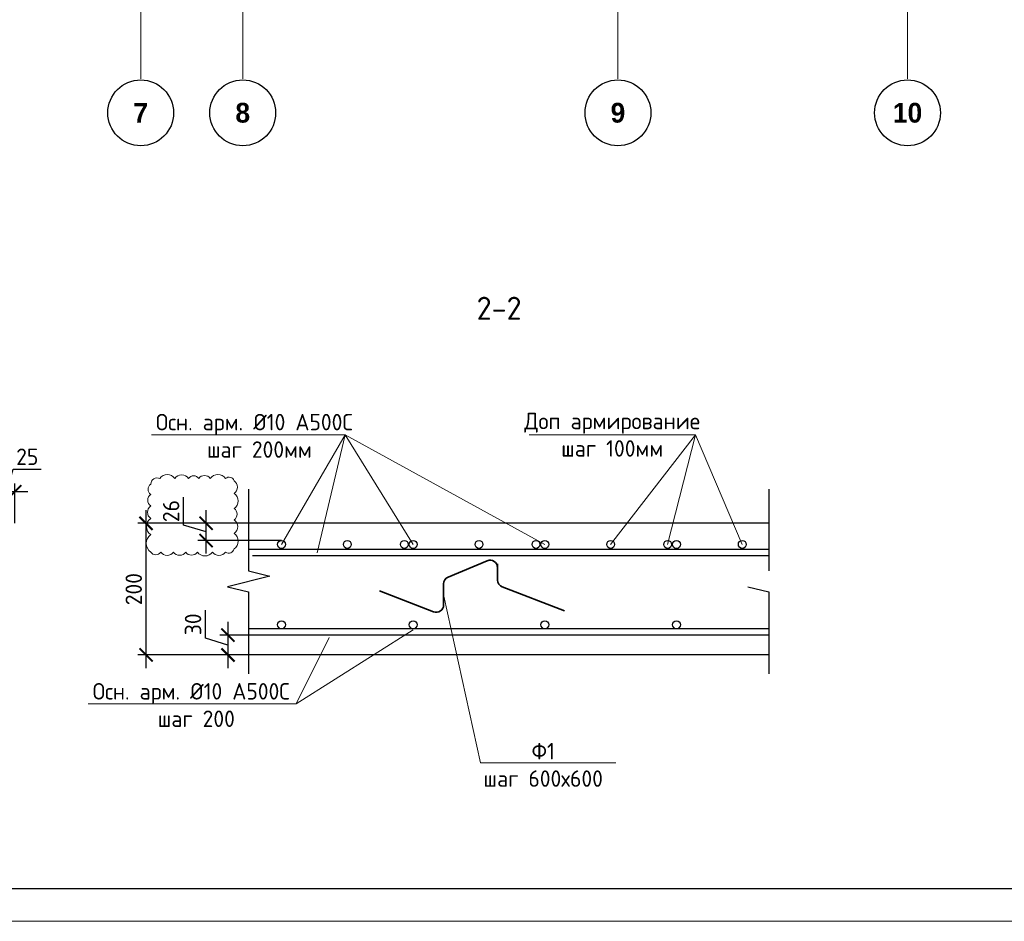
# Model space of a CAD drawing. Header units: millimetres. Extents: x -42044588 to 856694, y -806701 to 941911.
# Tile 167 of 256: x -85499 to -70540, y -356882 to -343185. Entities that reach past the tile are written whole.
import ezdxf
from ezdxf import colors
from ezdxf.entities.mleader import LeaderData, LeaderLine
from ezdxf.math import Vec2, Vec3

# ---------------------------------------------------------------- set-up
doc = ezdxf.new("R2010")
doc.units = ezdxf.units.MM
doc.linetypes.add('______5', pattern=[1100, 800, -100, 100, -100])
doc.linetypes.add('осевая', pattern=[50.8, 31.75, -6.35, 6.35, -6.35])
for name, color, linetype, lineweight in [('_0.5', 94, 'Continuous', 50), ('Арматура', 152, 'Continuous', 40), ('Выноски', 20, 'Continuous', 20), ('Оси', 40, '______5', 18), ('Перекрытие ж_бетон', 1, 'Continuous', 30), ('подоснова', 151, 'Continuous', 5), ('поз.', 2, 'Continuous', 25), ('РАЗМЕРЫ', 1, 'Continuous', 9), ('Текст', 7, 'Continuous', 25), ('ТОНКИЕ', 7, 'Continuous', 9), ('Узлы', 7, 'Continuous', 0)]:
    doc.layers.add(name, color=color, linetype=linetype, lineweight=lineweight)
doc.layers.add('К_Схемоармирование', color=7, linetype='Continuous')
doc.layers.add('ТОЛСТЫЕ_ОСНОВНЫЕ', color=6, linetype='Continuous')
doc.styles.add('Century Gothic', font='GOTHIC.TTF')
doc.styles.add('GOST-2.304_Type-B', font='GOST_Common.ttf')
doc.styles.add('ГОСТ', font='GOST_Common.ttf')
doc.styles.add('ГОСТ 2.304', font='GOST_Common.ttf')
doc.dimstyles.new('СПДС', dxfattribs={"dimscale": 100, "dimtxt": 2.5, "dimasz": 2, "dimexe": 1.25, "dimexo": 0, "dimtad": 1, "dimdec": 0, "dimrnd": 5, "dimtxsty": 'GOST-2.304_Type-B', "dimblk": 'ARCHTICK', "dimcen": 2.5, "dimdle": 2, "dimclrd": 1, "dimclre": 1, "dimclrt": 1, "dimadec": 0, "dimazin": 2, "dimtfac": 0.75, "dimtdec": 0, "dimtmove": 1, "dimatfit": 3, "dimfxl": 0, "dimtolj": 1, "dimarcsym": 0})

# ---------------------------------------------------------------- blocks, each defined once
blk = doc.blocks.new('A$Cd09756da')
at = {"layer": 'Текст', "color": 7, "attachment_point": 1, "style": 'ГОСТ'}
for s, width, heights, insert, char_height in [('\\pi594.35517;{\\fTimes New Roman|b0|i0|c204|p18;\\C256;Строительство жилого комплекса со  встроенными помещениями \\P\\pi1441.86779;общественного-делового, коммерческого назначения и \\P\\pi41.3631;поликлиническим учреждением по адресу: г. Чита, ул. 1-я Коллективная}', 11543.07, [0], (-11741, 4333), 250), ('\\pi389.01406;{\\fTimes New Roman|b0|i0|c204|p18;\\C256;«Жилой дом со встроенными помещениями \\P\\pi641.91601;общественно-делового и коммерческого \\P\\pi302.06381;назначения на первом этаже здания», поз. 3.1\\P}', 7000, [1500], (-12014, 2803), 225)]:
    blk.add_mtext_dynamic_manual_height_columns(s, width=width, gutter_width=12.5, heights=heights, dxfattribs=dict(at, insert=insert, char_height=char_height))
blk = doc.blocks.new('*U6686')
at = {"layer": 'ТОЛСТЫЕ_ОСНОВНЫЕ', "color": 6}
blk.add_lwpolyline([(20, 5), (886, 5), (886, 415), (20, 415)], close=True, dxfattribs=at)
at = {"layer": 'ТОНКИЕ'}
blk.add_lwpolyline([(0, 0), (891, 0), (891, 420), (0, 420)], close=True, dxfattribs=at)
blk = doc.blocks.new('NSY101')
at = {"color": 0, "linetype": 'ByBlock', "lineweight": -2}
blk.add_circle((0, 0), 50, dxfattribs=at)
blk = doc.blocks.new('СЛОЖНЫЙ_ОБЪЕКТ_34')
at = {"layer": 'Оси', "color": 16, "linetype": 'Continuous', "lineweight": 25, "transparency": 33554687, "xscale": 9.999999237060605, "yscale": 9.999999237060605, "zscale": 9.999999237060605}
blk.add_blockref('NSY101', (24563, -43009), dxfattribs=at)
at = {"layer": 'Оси', "color": 16, "linetype": 'Continuous', "lineweight": 25, "transparency": 33554687, "insert": (24563, -43009), "char_height": 300, "width": 385, "attachment_point": 5, "style": 'Century Gothic'}
blk.add_mtext('\\A1;{\\fCentury Gothic|i0|b1;\\H300.000000;\\W1.000000;\\C16;7}\\P', dxfattribs=at)
blk = doc.blocks.new('СЛОЖНЫЙ_ОБЪЕКТ_35')
at = {"layer": 'Оси', "color": 16, "linetype": 'Continuous', "lineweight": 25, "transparency": 33554687, "xscale": 9.999999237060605, "yscale": 9.999999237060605, "zscale": 9.999999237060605}
blk.add_blockref('NSY101', (26113, -43009), dxfattribs=at)
at = {"layer": 'Оси', "color": 16, "linetype": 'Continuous', "lineweight": 25, "transparency": 33554687, "insert": (26113, -43009), "char_height": 300, "width": 385, "attachment_point": 5, "style": 'Century Gothic'}
blk.add_mtext('\\A1;{\\fCentury Gothic|i0|b1;\\H300.000000;\\W1.000000;\\C16;8}\\P', dxfattribs=at)
blk = doc.blocks.new('СЛОЖНЫЙ_ОБЪЕКТ_36')
at = {"layer": 'Оси', "color": 16, "linetype": 'Continuous', "lineweight": 25, "transparency": 33554687, "xscale": 9.999999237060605, "yscale": 9.999999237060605, "zscale": 9.999999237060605}
blk.add_blockref('NSY101', (31813, -43009), dxfattribs=at)
at = {"layer": 'Оси', "color": 16, "linetype": 'Continuous', "lineweight": 25, "transparency": 33554687, "insert": (31813, -43009), "char_height": 300, "width": 385, "attachment_point": 5, "style": 'Century Gothic'}
blk.add_mtext('\\A1;{\\fCentury Gothic|i0|b1;\\H300.000000;\\W1.000000;\\C16;9}\\P', dxfattribs=at)
blk = doc.blocks.new('СЛОЖНЫЙ_ОБЪЕКТ_37')
at = {"layer": 'Оси', "color": 16, "linetype": 'Continuous', "lineweight": 25, "transparency": 33554687, "xscale": 9.999999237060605, "yscale": 9.999999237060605, "zscale": 9.999999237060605}
blk.add_blockref('NSY101', (36213, -43009), dxfattribs=at)
at = {"layer": 'Оси', "color": 16, "linetype": 'Continuous', "lineweight": 25, "transparency": 33554687, "insert": (36213, -43009), "char_height": 300, "width": 620, "attachment_point": 5, "style": 'Century Gothic'}
blk.add_mtext('\\A1;{\\fCentury Gothic|i0|b1;\\H300.000000;\\W1.000000;\\C16;10}\\P', dxfattribs=at)
blk = doc.blocks.new('оси блок 2')
at = {"layer": 'Оси', "color": 16, "linetype": 'осевая', "lineweight": 0, "ltscale": 0.25, "transparency": 33554687}
for p, q in [((-65854.7, -322543), (-65854.7, -347914.1)), ((-64304.7, -322543), (-64304.7, -347914.1)), ((-58604.7, -322543), (-58604.7, -347914.1)), ((-54204.7, -322543), (-54204.7, -347914.1))]:
    blk.add_line(p, q, dxfattribs=at)
at = {"layer": 'Оси', "color": 16, "linetype": 'Continuous', "lineweight": 25, "transparency": 33554687}
for name in ['СЛОЖНЫЙ_ОБЪЕКТ_34', 'СЛОЖНЫЙ_ОБЪЕКТ_35', 'СЛОЖНЫЙ_ОБЪЕКТ_36', 'СЛОЖНЫЙ_ОБЪЕКТ_37']:
    blk.add_blockref(name, (-90418.2, -305420.5), dxfattribs=at)
blk = doc.blocks.new('_ArchTick')
at = {"color": 0, "linetype": 'ByBlock', "const_width": 0.15}
blk.add_lwpolyline([(-0.5, -0.5), (0.5, 0.5)], dxfattribs=at)
blk = doc.blocks.new('*D7262')
at = {"layer": 'DEFPOINTS', "color": 0, "transparency": 16777216}
for p in [(-85824, -350357), (-85574, -350836), (-85824, -351176)]:
    blk.add_point(p, dxfattribs=at)
at = {"layer": 'РАЗМЕРЫ', "color": 1, "lineweight": -2, "transparency": 16777216}
for p, q in [((-85699, -350357), (-85596, -350013)), ((-85596, -350013), (-85171, -350013)), ((-85824, -351176), (-85824, -350232)), ((-85574, -350836), (-85574, -350232)), ((-85374, -350357), (-86024, -350357))]:
    blk.add_line(p, q, dxfattribs=at)
at = {"layer": 'РАЗМЕРЫ', "color": 1, "lineweight": -2, "transparency": 16777216, "xscale": 200, "yscale": 200, "zscale": 200, "rotation": 180}
blk.add_blockref('_ArchTick', (-85824, -350357), dxfattribs=at)
at = {"layer": 'РАЗМЕРЫ', "color": 1, "lineweight": -2, "transparency": 16777216, "xscale": 200, "yscale": 200, "zscale": 200}
blk.add_blockref('_ArchTick', (-85574, -350357), dxfattribs=at)
at = {"layer": 'РАЗМЕРЫ', "color": 1, "lineweight": 0, "transparency": 16777216, "insert": (-85383, -349825), "char_height": 250, "attachment_point": 5, "style": 'GOST-2.304_Type-B'}
blk.add_mtext('\\A1;25', dxfattribs=at)
blk = doc.blocks.new('*D7264')
at = {"layer": 'DEFPOINTS', "color": 0, "transparency": 16777216}
for p in [(-82667, -350836), (-81521, -350836), (-81521, -351097)]:
    blk.add_point(p, dxfattribs=at)
at = {"layer": 'РАЗМЕРЫ', "color": 1, "lineweight": -2, "transparency": 16777216}
for p, q in [((-83011, -350863), (-83011, -350438)), ((-82667, -351297), (-82667, -350636)), ((-82667, -350966), (-83011, -350863)), ((-81521, -350836), (-82792, -350836)), ((-81521, -351097), (-82792, -351097))]:
    blk.add_line(p, q, dxfattribs=at)
at = {"layer": 'РАЗМЕРЫ', "color": 1, "lineweight": -2, "transparency": 16777216, "xscale": 200, "yscale": 200, "zscale": 200}
for p, rotation in [((-82667, -350836), 90), ((-82667, -351097), 270)]:
    blk.add_blockref('_ArchTick', p, dxfattribs=dict(at, rotation=rotation))
at = {"layer": 'РАЗМЕРЫ', "color": 1, "lineweight": 0, "transparency": 16777216, "insert": (-83199, -350650), "char_height": 250, "attachment_point": 5, "rotation": 90, "style": 'GOST-2.304_Type-B'}
blk.add_mtext('\\A1;26', dxfattribs=at)
blk = doc.blocks.new('*D7267')
at = {"layer": 'DEFPOINTS', "color": 0, "transparency": 16777216}
for p in [(-83579, -350836), (-81654, -350836), (-81808, -352836)]:
    blk.add_point(p, dxfattribs=at)
at = {"layer": 'РАЗМЕРЫ', "color": 1, "lineweight": -2, "transparency": 16777216}
for p, q in [((-83579, -353036), (-83579, -350636)), ((-81654, -350836), (-83704, -350836)), ((-81808, -352836), (-83704, -352836))]:
    blk.add_line(p, q, dxfattribs=at)
at = {"layer": 'РАЗМЕРЫ', "color": 1, "lineweight": -2, "transparency": 16777216, "xscale": 200, "yscale": 200, "zscale": 200}
for p, rotation in [((-83579, -350836), 90), ((-83579, -352836), 270)]:
    blk.add_blockref('_ArchTick', p, dxfattribs=dict(at, rotation=rotation))
at = {"layer": 'РАЗМЕРЫ', "color": 1, "lineweight": 0, "transparency": 16777216, "insert": (-83766, -351836), "char_height": 250, "attachment_point": 5, "rotation": 90, "style": 'GOST-2.304_Type-B'}
blk.add_mtext('\\A1;200', dxfattribs=at)
blk = doc.blocks.new('*D7268')
at = {"layer": 'DEFPOINTS', "color": 0, "transparency": 16777216}
for p in [(-81744, -352535), (-82334, -352836), (-81744, -352836)]:
    blk.add_point(p, dxfattribs=at)
at = {"layer": 'РАЗМЕРЫ', "color": 1, "lineweight": -2, "transparency": 16777216}
for p, q in [((-82678, -352582), (-82678, -352157)), ((-82334, -352335), (-82334, -353036)), ((-81744, -352535), (-82459, -352535)), ((-82334, -352685), (-82678, -352582)), ((-81744, -352836), (-82459, -352836))]:
    blk.add_line(p, q, dxfattribs=at)
at = {"layer": 'РАЗМЕРЫ', "color": 1, "lineweight": -2, "transparency": 16777216, "xscale": 200, "yscale": 200, "zscale": 200}
for p, rotation in [((-82334, -352535), 90), ((-82334, -352836), 270)]:
    blk.add_blockref('_ArchTick', p, dxfattribs=dict(at, rotation=rotation))
at = {"layer": 'РАЗМЕРЫ', "color": 1, "lineweight": 0, "transparency": 16777216, "insert": (-82865, -352370), "char_height": 250, "attachment_point": 5, "rotation": 90, "style": 'GOST-2.304_Type-B'}
blk.add_mtext('\\A1;30', dxfattribs=at)
blk = doc.blocks.new('_None')

msp = doc.modelspace()

# ---------------------------------------------------------------- linework, layer by layer
at = {"color": 3, "linetype": 'Continuous', "lineweight": 30}
for centre in [(-81520.688, -351156.542), (-79520.688, -351156.542), (-77520.688, -351156.542), (-75520.688, -351156.542), (-81520.688, -352376.542), (-79520.688, -352376.542), (-77520.688, -352376.542), (-75520.688, -352376.542)]:
    msp.add_circle(centre, 60, dxfattribs=at)
at = {"color": 1, "linetype": 'Continuous', "lineweight": 30}
for centre in [(-80520.688, -351156.542), (-79654.785, -351156.542), (-78520.688, -351156.542), (-77654.785, -351156.542), (-76520.688, -351156.542), (-75654.785, -351156.542), (-74520.688, -351156.542)]:
    msp.add_circle(centre, 60, dxfattribs=at)
at = {"layer": '_0.5', "color": 240, "lineweight": 0, "true_color": 0xed1f24}
msp.add_lwpolyline([(-83507.96, -351273.084, 0.52056705), (-83354.24, -351273.084, 0.52056705), (-83162.463, -351273.084, 0.52056705), (-82976.561, -351273.084, 0.52056705), (-82798.145, -351273.084, 0.52056705), (-82571.202, -351273.084, 0.52056705), (-82370.239, -351273.084, 0.52056705), (-82240.556, -351226.084, 0.52056705), (-82240.556, -350989.683, 0.52056705), (-82240.556, -350783.727, 0.52056705), (-82240.556, -350610.551, 0.52056705), (-82240.556, -350382.775, 0.52056705), (-82240.556, -350189.384, 0.52056705), (-82369.405, -350154.496, 0.52056705), (-82604.271, -350154.496, 0.52056705), (-82778.029, -350154.496, 0.52056705), (-82931.945, -350154.496, 0.52056705), (-83143.888, -350154.496, 0.52056705), (-83369.205, -350154.496, 0.52056705), (-83507.96, -350239.7, 0.52056705), (-83507.96, -350398.098, 0.52056705), (-83507.96, -350572.178, 0.52056705), (-83507.96, -350761.867, 0.52056705), (-83507.96, -351007.732, 0.52056705)], format="xyb", close=True, dxfattribs=at)
at = {"layer": 'Арматура', "color": 2, "lineweight": 0}
for p, q in [((-80554.979, -349490.132), (-83498.545, -349490.132)), ((-80554.979, -349490.132), (-81520.688, -351156.542)), ((-80554.979, -349490.132), (-80979.412, -351284.753)), ((-77520.688, -351156.542), (-80554.979, -349490.132)), ((-79520.688, -351156.542), (-80554.979, -349490.132)), ((-75233.921, -349490.132), (-77760.388, -349490.132)), ((-75233.921, -349490.132), (-76520.688, -351156.542)), ((-75233.921, -349490.132), (-75654.785, -351156.542)), ((-74520.688, -351156.542), (-75233.921, -349490.132)), ((-79520.688, -352455.542), (-81299.756, -353579.784)), ((-81299.756, -353579.784), (-80799.412, -352568.753)), ((-81299.756, -353579.784), (-84456.941, -353579.784))]:
    msp.add_line(p, q, dxfattribs=at)
at = {"layer": 'К_Схемоармирование', "lineweight": 35, "ltscale": 10}
for p, q in [((-78394.522, -351404.925), (-78989.783, -351653.893)), ((-78238.863, -351697.13), (-78238.863, -351452.547)), ((-79058.763, -351757.515), (-79058.763, -352075.053)), ((-77224.172, -352163.819), (-78166.794, -351801.99)), ((-79211.839, -352179.718), (-80034.255, -351859.477))]:
    msp.add_line(p, q, dxfattribs=at)
for centre, start, end in [((-78351.183, -351508.547), 0, 112.6971619), ((-78946.443, -351757.515), 112.6971619, 180), ((-78126.543, -351697.13), 180, 249.0004898), ((-79171.083, -352075.053), 248.7245114, 0)]:
    msp.add_arc(centre, 112.32, start, end, dxfattribs=at)
at = {"layer": 'Перекрытие ж_бетон', "color": 7, "linetype": 'Continuous', "lineweight": 30}
for p, q in [((-74115.409, -350835.542), (-82020.688, -350835.542)), ((-74115.409, -352835.542), (-82020.688, -352835.542))]:
    msp.add_line(p, q, dxfattribs=at)
at = {"layer": 'Перекрытие ж_бетон', "color": 3, "linetype": 'Continuous', "lineweight": 30}
for p, q in [((-74115.409, -351231.542), (-82020.688, -351231.542)), ((-74115.409, -351330.452), (-81959.688, -351330.452)), ((-74115.409, -352436.542), (-82020.688, -352436.542)), ((-74115.409, -352535.452), (-82020.688, -352535.452)), ((-74115.409, -352535.452), (-81959.688, -352535.452))]:
    msp.add_line(p, q, dxfattribs=at)
at = {"layer": 'поз.', "linetype": 'Continuous'}
for points in [[(-82020.688, -350316.435), (-82020.688, -351558.435), (-81700.688, -351638.435), (-82340.688, -351798.435), (-82020.688, -351878.435), (-82020.688, -353120.436)], [(-74115.409, -350316.435), (-74115.409, -351558.435)], [(-74435.409, -351798.435), (-74115.409, -351878.435), (-74115.409, -353120.436)]]:
    msp.add_lwpolyline(points, dxfattribs=at)

# ---------------------------------------------------------------- block references
at = {"xscale": 100, "yscale": 100, "zscale": 100}
msp.add_blockref('*U6686', (-111387.178, -356882.079), dxfattribs=at)
at = {"lineweight": 50, "ltscale": 100}
msp.add_blockref('A$Cd09756da', (-114599.263, -356118.849), dxfattribs=at)
at = {"layer": 'РАЗМЕРЫ'}
msp.add_blockref('оси блок 2', (-17804.898, 3828.769), dxfattribs=at)

# ---------------------------------------------------------------- texts
at = {"ltscale": 100, "insert": (-133805.873, -335628.958), "char_height": 250, "attachment_point": 1, "style": 'ГОСТ'}
msp.add_mtext_dynamic_manual_height_columns('\\pi1250,t1750;1.^IПроизводство работ вести в строгом соответствии с требованиями СП 70.13330.2012 "Несущие и ограждающие конструкции" и проектом производства работ.{\\H1.83333x; }\\P2.^IПеред бетонированием арматуру и основание, на которую укладывается бетонная смесь, очистить от {\\H1.55556x; }ржавчины и грязи. {\\H1.64815x; }\\P3.^IБетонирование вести слоем на всю толщину  плит. Захватки при бетонировании должны быть отсечены {\\H1.61728x; }вертикальными швами. Бетон применять класса В25. Заполнителем для бетона служит щебень твердых пород, {\\H1.62757x; }наибольшая фракция щебня не должна превышать 40мм.{\\H1.62414x; }\\P4.^IВ процессе бетонирования обеспечить соблюдение защитных слоев и мест положения рабочей арматуры {\\H1.62529x; }согласно проекту. Материал фиксаторов для нижней арматуры фундаментных плит выбирается проектом производства {\\H1.6249x; }работ, исходя из конкретных возможностей строительной организации.{\\H1.62503x; }\\P5.^IПроектом принято соединение рабочих стержней арматуры монолитной плиты внахлестку (без сварки). {\\H1.72499x; }\\P6.^IСварные арматурные каркасы изготовить на заводе-изготовители. {\\H1.67917x; }\\P7.^IКрестообразные соединения стержней арматуры 1-го и 2-го рядов, а также 3-го и 4-го рядов между собой {\\H1.60694x; }выполнить вязкой отожженной проволокой диаметром 2,0-3,0 мм. Допускается применение специальных соединительных {\\H1.63102x; }элементов - пластмассовых или проволочных фиксаторов. Соединение арматуры допускается предусматривать не во всех {\\H1.62299x; }местах пересечения стержней арматуры. При этом должны быть связаны вязальной проволокой все пересечения стержней {\\H1.62567x; }в 2-х крайних рядах по периметру плит, остальные узлы могут быть соединены через узел в шахматном порядке (схему {\\H1.72478x; }вязки стержней см. на данном листе).{\\H1.77924x; }', width=18954.38214, gutter_width=12.5, heights=[0], dxfattribs=at)
at = {"layer": 'Арматура', "color": 2, "lineweight": 0, "char_height": 250, "width": 3270.99844, "attachment_point": 5, "style": 'ГОСТ 2.304'}
for s, insert in [('Доп армирование шаг 100мм', (-76497.155, -349490.132)), (' \\PОсн. арм. %%C10 А500С\\P шаг 200мм', (-81933.113, -349298.702)), (' \\PОсн. арм. %%C10 А500С\\P шаг 200', (-82891.509, -353388.353))]:
    msp.add_mtext(s, dxfattribs=dict(at, insert=insert))
at = {"layer": 'Выноски', "color": 240, "true_color": 0xed1f24, "insert": (-133423.312, -348920.343), "char_height": 250, "width": 18219.65973, "attachment_point": 1, "style": 'ГОСТ'}
msp.add_mtext('\\pi-500,l500;В выделенной области представлена замененная ( актуальная) версия. Содержание изменения см. в листе разрешения на внесение изменений{\\H1.025x; }', dxfattribs=at)
at = {"layer": 'Текст', "color": 7, "insert": (-126599.263, -354618.849), "char_height": 250, "attachment_point": 1, "style": 'ГОСТ'}
msp.add_mtext_dynamic_manual_height_columns('\\pi3500;\\P\\pi335.03788;Плита на отм. +30,900;+33,900 (опалубка)', width=7000, gutter_width=12.5, heights=[1500], dxfattribs=at)
at = {"layer": 'Узлы', "color": 80, "linetype": 'Continuous', "lineweight": 0, "style": 'GOST-2.304_Type-B'}
msp.add_text('2-2', height=350, dxfattribs=at).set_placement((-78557.008, -347743.602))
at = {"layer": 'Узлы', "color": 80, "linetype": 'Continuous', "lineweight": 0, "insert": (-98981.041, -348907.197), "char_height": 350, "width": 10464.96038, "attachment_point": 5, "style": 'GOST-2.304_Type-B'}
msp.add_mtext('\\pi136.85;Деталь выполнения стыковки арматурных стержней внахлестку ∅10', dxfattribs=at)

# ---------------------------------------------------------------- dimensions: what is measured, and where the dimension line sits
at = {"layer": 'РАЗМЕРЫ', "lineweight": 0}
dim = msp.add_linear_dim(base=(-85824.035, -350356.586), p1=(-85574.013, -350835.542), p2=(-85824.035, -351175.542), dimstyle='СПДС', override={"dimlfac": 0.1, "dimrnd": 5}, dxfattribs=at)
dim.commit()
dim.dimension.update_dxf_attribs({"geometry": '*D7262', "text_midpoint": (-85533.399, -349825.336)})
for base, p1, p2, override, picture, middle in [((-82667.447, -350835.542), (-81520.688, -351096.542), (-81520.688, -350835.542), {"dimlfac": 0.1, "dimrnd": 0}, '*D7264', (-83198.697, -350800.417)), ((-83578.769, -350835.542), (-81808.217, -352835.542), (-81654.256, -350835.542), {"dimlfac": 0.1, "dimrnd": 5}, '*D7267', (-83766.269, -351835.542)), ((-82333.888, -352835.542), (-81743.954, -352535.452), (-81743.954, -352835.542), {"dimlfac": 0.1, "dimrnd": 5}, '*D7268', (-82865.138, -352519.872))]:
    dim = msp.add_linear_dim(base=base, p1=p1, p2=p2, angle=90, dimstyle='СПДС', override=override, dxfattribs=at)
    dim.commit()
    dim.dimension.update_dxf_attribs({"geometry": picture, "text_midpoint": middle})

# ---------------------------------------------------------------- leaders
at = {"layer": 'подоснова', "color": 4, "ltscale": 0.3}
ml = msp.add_multileader_mtext('Standard', dxfattribs=at)
ml.set_content('Ф1 \\Pшаг 600х600', color=4, style='GOST-2.304_Type-B')
ml.set_leader_properties(color=256, linetype='ByLayer', lineweight=15)
ml.set_arrow_properties(name='NONE')
ml.build(insert=Vec2(0, 0))
ml.multileader.update_dxf_attribs({"text_left_attachment_type": 6, "text_right_attachment_type": 6, "dogleg_length": 0.1, "arrow_head_size": 18})
ctx = ml.context
ctx.base_point, ctx.char_height, ctx.arrow_head_size, ctx.landing_gap_size, ctx.plane_origin = Vec3(-78495.594, -354472.311), 250, 18, 20, Vec3(-87731.308, -348270.975)
ctx.left_attachment, ctx.right_attachment, ctx.text_align_type = 6, 6, 1
notes = []
notes.append((ctx, [(0, (1, 1, 0), (-78495.694, -354472.311), (1, 0), 0.1, [(0, [(-79054.706, -351944.508)], 0, [])])]))
ctx.mtext.insert, ctx.mtext.alignment, ctx.mtext.flow_direction = Vec3(-77545.291, -354172.311), 2, 5
for ctx, leaders in notes:
    for number, flags, end, landing, length, lines in leaders:
        leader = LeaderData()
        leader.index, (leader.has_last_leader_line, leader.has_dogleg_vector, leader.attachment_direction) = number, flags
        leader.last_leader_point, leader.dogleg_vector, leader.dogleg_length = Vec3(end), Vec3(landing), length
        for number, points, colour, breaks in lines:
            line = LeaderLine()
            line.index, line.vertices, line.color, line.breaks = number, Vec3.list(points), colors.encode_raw_color(colour), breaks
            leader.lines.append(line)
        ctx.leaders.append(leader)

doc.saveas('drawing.dxf')
